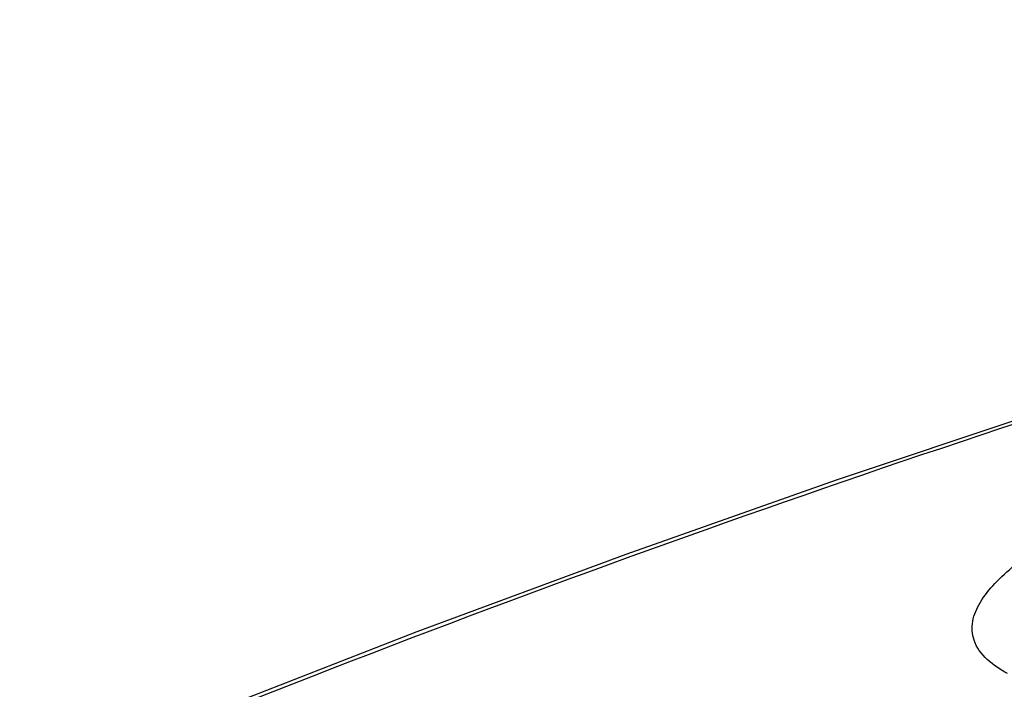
# Model space of a CAD drawing. Header units: millimetres. Extents: x 0 to 1660, y 0 to 1166.
# Tile 75 of 94: x 1179 to 1277, y 1088 to 1155. Entities that reach past the tile are written whole.
import ezdxf

# ---------------------------------------------------------------- set-up
doc = ezdxf.new("R2010")
doc.units = ezdxf.units.MM
doc.header["$LTSCALE"] = 65.395
doc.layers.get('0').update_dxf_attribs({"linetype": 'CONTINUOUS'})

msp = doc.modelspace()

# ---------------------------------------------------------------- linework, layer by layer
at = {"color": 7, "linetype": 'Continuous'}
for p, q in [((1281.323, 1115.795), (1260.331, 1108.767)), ((1260.331, 1108.767), (1239.444, 1101.401)), ((1239.444, 1101.401), (1218.667, 1093.698)), ((1218.667, 1093.698), (1198.003, 1085.657))]:
    msp.add_line(p, q, dxfattribs=at)
at = {"color": 9, "linetype": 'Continuous'}
for points, knots in [([(1179.178, 1077.531), (1199.764, 1086.14), (1241.128, 1102.191), (1324.1, 1129.932), (1387.366, 1146.106), (1429.647, 1154.584)], [0, 0, 0, 0, 0.2551, 0.50699, 1, 1, 1, 1]), ([(1277.358, 1089.556), (1275.982, 1090.3), (1273.939, 1091.825), (1273.775, 1094.837), (1274.654, 1096.781), (1276.138, 1098.618), (1278.109, 1100.398), (1280.465, 1102.114), (1284.096, 1104.384), (1289.156, 1107.017), (1295.635, 1109.932), (1302.384, 1112.736), (1306.933, 1114.596), (1309.215, 1115.513)], [0, 0, 0, 0, 0.096987, 0.135712, 0.177808, 0.22642, 0.281446, 0.342, 0.406987, 0.546833, 0.69527, 0.84748, 1, 1, 1, 1])]:
    msp.add_open_spline(points, degree=3, knots=knots, dxfattribs=at)

doc.saveas('drawing.dxf')
